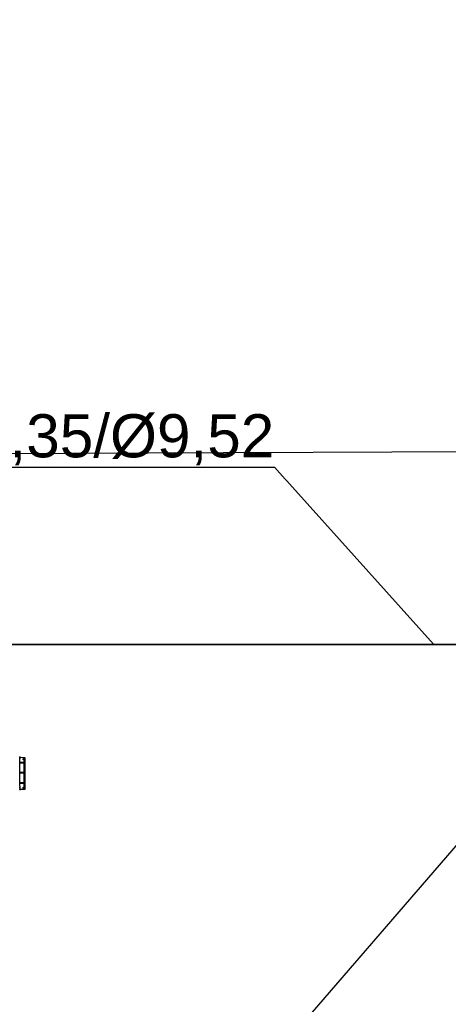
# Model space of a CAD drawing. Header units: millimetres. Extents: x -424979 to 718034, y -72486 to 344972.
# Tile 212 of 256: x 581742 to 584224, y 142422 to 148125. Entities that reach past the tile are written whole.
import ezdxf
from ezdxf import colors
from ezdxf.entities.mleader import LeaderData, LeaderLine
from ezdxf.math import Vec2, Vec3
from ezdxf.xclip import XClip

# ---------------------------------------------------------------- set-up
doc = ezdxf.new("R2010")
doc.units = ezdxf.units.MM
doc.header["$MEASUREMENT"] = 0
doc.header["$XCLIPFRAME"] = 0
for name, color, linetype, lineweight in [('IS_KLIM Opis_Średnice', 7, 'Continuous', 9), ('IS_KLIM_FREON', 6, 'GAS_LINE', 35), ('SKAN - RZUT_7_0_Nr_pióra__1', 7, 'Continuous', 13)]:
    doc.layers.add(name, color=color, linetype=linetype, lineweight=lineweight)
doc.layers.add('IS_KLIM_urządzenia', color=3, linetype='Continuous')
doc.layers.add('Rysunki i obrazki', color=7, linetype='Continuous')
doc.linetypes.add('GAS_LINE', pattern='A,12.7,-5.08,["GAS",Standard,S=2.54,R=0,X=-2.54,Y=-1.27],-6.35', length=24.13)
picture_1 = doc.add_image_def('image7.tif', size_in_pixel=(14115, 7016))

# ---------------------------------------------------------------- blocks, each defined once
blk = doc.blocks.new('Rysunek_7_7', base_point=(-247133.1, 120862.7))
at = {"layer": 'SKAN - RZUT_7_0_Nr_pióra__1', "color": 7, "lineweight": 13}
image = blk.add_image(picture_1, insert=(-306883.1, 91162.7), size_in_units=(119499.9, 59400), dxfattribs=at)
image.set_boundary_path([(-0.5, -0.5), (14114.5, 7015.5)])
blk = doc.blocks.new('G$CE471A013')
at = {"linetype": 'Continuous'}
for p, q in [((-69.78, 26.94), (-69.78, 33.55)), ((-69.73, 34.04), (-69.62, 34.04)), ((-69.66, 26.94), (-69.66, 33.35)), ((-69.66, 32.97), (-69.66, 33.35)), ((-69.62, 34.04), (-69.62, 34.04)), ((-69.59, 33.55), (-69.59, 32.97)), ((-69.57, 32.98), (-69.57, 33.55)), ((-69.36, 34.04), (-68.58, 34.05)), ((-68.53, 33.85), (-68.56, 33.85)), ((-68.53, 33.35), (-68.53, 34.25)), ((-68.53, 27.18), (-68.53, 33.35)), ((-69.65, 32.97), (-69.66, 32.97)), ((-69.66, 30.52), (-69.66, 32.82)), ((-69.65, 32.82), (-69.66, 32.82)), ((-69.58, 32.97), (-69.58, 32.98)), ((-69.58, 32.97), (-69.58, 32.82)), ((-69.57, 30.53), (-69.57, 32.82)), ((-68.53, 32.97), (-69.51, 32.97)), ((-68.53, 32.82), (-69.51, 32.82)), ((-68.55, 32.98), (-69.28, 32.98)), ((-69.64, 30.52), (-69.66, 30.52)), ((-69.66, 30.38), (-69.64, 30.38)), ((-69.66, 28.08), (-69.66, 30.38)), ((-69.58, 30.52), (-69.58, 30.53)), ((-69.58, 30.52), (-69.58, 30.38)), ((-69.58, 30.38), (-69.58, 30.38)), ((-69.57, 28.08), (-69.57, 30.38)), ((-68.53, 30.52), (-69.51, 30.52)), ((-68.53, 30.38), (-69.51, 30.38)), ((-68.55, 30.53), (-69.28, 30.53)), ((-68.55, 30.38), (-69.28, 30.37)), ((-69.62, 26.44), (-69.73, 26.44)), ((-69.73, 26.44), (-69.62, 26.44)), ((-69.66, 28.08), (-69.64, 28.08)), ((-69.66, 27.93), (-69.64, 27.93)), ((-69.66, 26.94), (-69.66, 27.93)), ((-69.58, 28.08), (-69.58, 27.93)), ((-69.58, 27.93), (-69.58, 27.93)), ((-69.57, 26.94), (-69.57, 27.93)), ((-68.53, 28.08), (-69.51, 28.08)), ((-68.53, 27.93), (-69.51, 27.93)), ((-68.58, 26.43), (-69.36, 26.44)), ((-68.58, 26.43), (-69.36, 26.44)), ((-69.28, 27.92), (-68.55, 27.93)), ((-68.56, 26.63), (-68.53, 26.63)), ((-68.53, 27.18), (-68.53, 26.28))]:
    blk.add_line(p, q, dxfattribs=at)
for centre, major_axis, ratio, start_param, end_param in [((-69.73, 33.99), (-0.05, 0), 1, 5.572775, 6.283185), ((-69.73, 33.99), (-0.05, 0), 1, 4.722432, 5.271942), ((-69.57, 33.54), (0, 0.7), 0.01995, 0.882039, 1.565858), ((-68.43, 34.25), (0.1, 0), 1, 2.168878, 3.141593), ((-69.63, 32.97), (0.05, 0.0002), 0.017455, 4.162534, 6.265658), ((-69.38, 32.98), (0.494, 0.002), 0.017455, 4.153807, 4.444433), ((-69.38, 32.83), (0.494, 0.002), 0.017455, 4.153807, 4.444433), ((-69.38, 32.98), (0.2, 0.001), 0.017455, 1.047121, 3.124066), ((-68.58, 32.98), (0.05, 0.0002), 0.017455, 6.283104, 7.330301), ((-69.63, 30.52), (0.05, 0.0002), 0.017455, 4.162534, 6.265658), ((-69.63, 30.38), (-0.05, 0.0002), 0.017455, 3.15913, 5.262255), ((-69.38, 30.53), (0.494, 0.002), 0.017455, 4.153807, 4.444433), ((-69.38, 30.38), (-0.494, 0.002), 0.017455, 4.980355, 5.270981), ((-69.38, 30.53), (0.2, 0.001), 0.017455, 1.047121, 3.124066), ((-69.38, 30.38), (-0.2, 0.001), 0.017455, 0.017538, 2.094482), ((-68.58, 30.53), (0.05, 0.0002), 0.017455, 6.283104, 7.330301), ((-68.58, 30.38), (-0.05, 0.0002), 0.017455, 2.094477, 3.141674), ((-69.73, 26.49), (-0.05, 0), 1, 0, 0.71037), ((-69.73, 26.49), (-0.05, 0), 1, 1.011256, 1.560766), ((-69.63, 27.93), (-0.05, 0.0002), 0.017455, 3.15913, 5.262255), ((-69.38, 28.07), (-0.494, 0.002), 0.017455, 4.980355, 5.270981), ((-69.38, 27.92), (-0.494, 0.002), 0.017455, 4.980355, 5.270981), ((-69.38, 27.93), (-0.2, 0.001), 0.017455, 0.017538, 2.094482), ((-68.58, 26.38), (-0.05, 0), 1, 3.141593, 4.702359), ((-68.58, 27.93), (-0.05, 0.0002), 0.017455, 2.094477, 3.141674), ((-68.43, 26.28), (-0.1, 0), 1, 0, 0.972715)]:
    blk.add_ellipse(centre, major_axis=major_axis, ratio=ratio, start_param=start_param, end_param=end_param, dxfattribs=at)
for points, degree in [([(-69.78, 33.55), (-69.78, 33.59), (-69.78, 33.68), (-69.78, 33.76), (-69.78, 33.83), (-69.78, 33.89), (-69.78, 33.94), (-69.78, 33.97), (-69.78, 33.99), (-69.78, 33.99)], 2), ([(-69.63, 34.04), (-69.63, 34.04), (-69.63, 34.04), (-69.62, 34.04)], 3), ([(-69.62, 34.04), (-69.62, 34.04)], 1), ([(-69.58, 33.99), (-69.58, 33.98), (-69.58, 33.96), (-69.58, 33.92), (-69.58, 33.87), (-69.58, 33.81), (-69.58, 33.74), (-69.58, 33.67), (-69.59, 33.59), (-69.59, 33.55)], 2), ([(-69.78, 26.49), (-69.78, 26.49), (-69.78, 26.51), (-69.78, 26.54), (-69.78, 26.59), (-69.78, 26.65), (-69.78, 26.73), (-69.78, 26.81), (-69.78, 26.89), (-69.78, 26.94)], 2), ([(-69.62, 26.44), (-69.62, 26.44), (-69.63, 26.45), (-69.63, 26.45)], 3), ([(-69.58, 26.94), (-69.58, 26.9), (-69.58, 26.82), (-69.58, 26.74), (-69.58, 26.67), (-69.58, 26.61), (-69.58, 26.56), (-69.58, 26.52), (-69.58, 26.5), (-69.57, 26.5)], 2)]:
    blk.add_open_spline(points, degree=degree, dxfattribs=at)
for points, knots in [([(-69.73, 34.04), (-69.74, 34.04), (-69.74, 34.04), (-69.76, 34.03), (-69.77, 34.02), (-69.77, 34.01), (-69.77, 34.01)], [0, 0, 0, 0, 0.240387, 0.490724, 0.746129, 1, 1, 1, 1]), ([(-69.73, 34.04), (-69.73, 34.04), (-69.74, 34.03), (-69.74, 34), (-69.74, 33.95), (-69.75, 33.87), (-69.75, 33.74), (-69.76, 33.61), (-69.76, 33.55)], [0, 0, 0, 0, 0.163877, 0.30578, 0.42579, 0.524061, 0.77284, 1, 1, 1, 1]), ([(-69.66, 33.55), (-69.66, 33.58), (-69.66, 33.64), (-69.66, 33.72), (-69.66, 33.8), (-69.65, 33.9), (-69.64, 34), (-69.64, 34.02), (-69.63, 34.04)], [0, 0, 0, 0, 0.113787, 0.231188, 0.353199, 0.480712, 0.706712, 1, 1, 1, 1]), ([(-69.62, 34.04), (-69.61, 34.04), (-69.57, 34.04), (-69.48, 34.04), (-69.42, 34.04), (-69.36, 34.04)], [0, 0, 0, 0, 0.5, 0.5, 1, 1, 1, 1]), ([(-69.36, 34.04), (-69.38, 34.04), (-69.43, 34.04), (-69.49, 34.03), (-69.54, 34.02), (-69.56, 34.01), (-69.57, 34), (-69.57, 34)], [0, 0, 0, 0, 0.208735, 0.500317, 0.75027, 0.886014, 1, 1, 1, 1]), ([(-69.36, 34.04), (-69.36, 34.04), (-69.35, 34.04), (-69.33, 34), (-69.32, 33.95), (-69.3, 33.88), (-69.28, 33.75), (-69.28, 33.61), (-69.28, 33.55)], [0, 0, 0, 0, 0.170313, 0.316827, 0.439664, 0.539052, 0.783475, 1, 1, 1, 1]), ([(-68.55, 33.55), (-68.55, 33.59), (-68.55, 33.65), (-68.56, 33.74), (-68.56, 33.83), (-68.56, 33.93), (-68.57, 34.03), (-68.57, 34.04), (-68.58, 34.05)], [0, 0, 0, 0, 0.110388, 0.22525, 0.346033, 0.473982, 0.692647, 1, 1, 1, 1]), ([(-69.77, 26.48), (-69.77, 26.47), (-69.77, 26.46), (-69.76, 26.45), (-69.74, 26.45), (-69.74, 26.45), (-69.73, 26.45)], [0, 0, 0, 0, 0.253869, 0.509276, 0.759614, 1, 1, 1, 1]), ([(-69.76, 26.94), (-69.76, 26.91), (-69.76, 26.84), (-69.75, 26.75), (-69.75, 26.66), (-69.75, 26.57), (-69.74, 26.47), (-69.73, 26.45), (-69.73, 26.44)], [0, 0, 0, 0, 0.112037, 0.228343, 0.350117, 0.478408, 0.69584, 1, 1, 1, 1]), ([(-69.63, 26.45), (-69.63, 26.45), (-69.64, 26.46), (-69.64, 26.5), (-69.65, 26.55), (-69.65, 26.63), (-69.66, 26.75), (-69.66, 26.88), (-69.66, 26.94)], [0, 0, 0, 0, 0.155708, 0.294413, 0.416247, 0.521413, 0.769796, 1, 1, 1, 1]), ([(-69.66, 26.94), (-69.66, 26.94), (-69.66, 26.94), (-69.66, 26.94), (-69.66, 26.94), (-69.66, 26.93), (-69.66, 26.93), (-69.66, 26.93), (-69.66, 26.93), (-69.66, 26.93), (-69.66, 26.93), (-69.66, 26.93), (-69.66, 26.93), (-69.66, 26.93), (-69.66, 26.93), (-69.66, 26.93), (-69.66, 26.93), (-69.66, 26.93), (-69.66, 26.93), (-69.66, 26.94), (-69.66, 26.94), (-69.66, 26.94), (-69.66, 26.94), (-69.66, 26.94)], [0, 0, 0, 0, 0.260232, 0.260232, 0.390152, 0.390152, 0.455589, 0.455589, 0.478138, 0.478138, 0.494719, 0.494719, 0.511416, 0.511416, 0.530341, 0.530341, 0.56043, 0.56043, 0.637843, 0.637843, 0.878219, 0.878219, 1, 1, 1, 1]), ([(-69.44, 26.44), (-69.47, 26.44), (-69.5, 26.44), (-69.57, 26.44), (-69.61, 26.44), (-69.62, 26.44)], [0, 0, 0, 0, 0.333624, 0.333624, 1, 1, 1, 1]), ([(-69.57, 26.49), (-69.57, 26.48), (-69.56, 26.48), (-69.53, 26.47), (-69.49, 26.45), (-69.42, 26.44), (-69.38, 26.44), (-69.36, 26.44)], [0, 0, 0, 0, 0.114672, 0.250015, 0.500029, 0.791569, 1, 1, 1, 1]), ([(-69.28, 26.94), (-69.28, 26.91), (-69.28, 26.84), (-69.28, 26.75), (-69.29, 26.66), (-69.3, 26.56), (-69.33, 26.47), (-69.35, 26.45), (-69.36, 26.44)], [0, 0, 0, 0, 0.106421, 0.217828, 0.336261, 0.463423, 0.684856, 1, 1, 1, 1]), ([(-68.58, 26.43), (-68.58, 26.44), (-68.57, 26.44), (-68.57, 26.48), (-68.56, 26.52), (-68.56, 26.6), (-68.55, 26.73), (-68.55, 26.87), (-68.55, 26.93)], [0, 0, 0, 0, 0.165725, 0.30897, 0.429832, 0.528492, 0.775962, 1, 1, 1, 1])]:
    blk.add_open_spline(points, degree=3, knots=knots, dxfattribs=at)

msp = doc.modelspace()

# ---------------------------------------------------------------- linework, layer by layer
at = {"layer": 'IS_KLIM_FREON', "lineweight": 35, "ltscale": 0.4}
msp.add_lwpolyline([(581159.4, 143914.3), (581159.4, 144505.1), (585502.3, 144505.1), (585502.3, 145158)], dxfattribs=at)

# ---------------------------------------------------------------- block references
at = {"layer": 'IS_KLIM_urządzenia', "xscale": -24, "yscale": 24, "zscale": 24}
msp.add_blockref('G$CE471A013', (580098.5, 143033.5), dxfattribs=at)
at = {"layer": 'Rysunki i obrazki', "color": 151, "linetype": 'Continuous', "lineweight": 20, "true_color": 0x80c2ff}
ref = msp.add_blockref('Rysunek_7_7', (578150.8, 164030.1), dxfattribs=at)
XClip(ref).set_block_clipping_path([(-306883.0907464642, 91162.6626359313), (-187383.1463020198, 150562.679302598)])

# ---------------------------------------------------------------- next in the draw order: leaders
at = {"layer": 'IS_KLIM Opis_Średnice', "ltscale": 30}
ml = msp.add_multileader_mtext('Standard', dxfattribs=at)
ml.set_content('{\\fArial|b0|i0|c238|p0;%%C6,35/%%C9,52}', color=256)
ml.set_leader_properties()
ml.build(insert=Vec2(0, 0))
ml.multileader.update_dxf_attribs({"text_left_attachment_type": 5, "text_right_attachment_type": 5, "dogleg_length": 0.8})
ctx = ml.context
ctx.base_point, ctx.char_height, ctx.plane_origin = Vec3(581247.4, 145531.2), 250, Vec3(591181.3, 144364.8)
ctx.left_attachment, ctx.right_attachment, ctx.text_align_type = 5, 5, 2
notes = []
notes.append((ctx, [(0, (1, 1, 0), (583219.5, 145531.2), (-1, 0), 0.8, [(0, [(584140.5, 144505.1)], 256, [])])]))
ctx.mtext.insert, ctx.mtext.alignment, ctx.mtext.flow_direction = Vec3(583216.7, 145839.8), 3, 5
ctx.mtext.has_bg_fill, ctx.mtext.bg_color, ctx.mtext.bg_scale_factor, ctx.mtext.bg_transparency, ctx.mtext.use_window_bg_color = 1, -939524096, 1.5, 0, 1
ml = msp.add_multileader_mtext('Standard', dxfattribs=at)
ml.set_content('{\\fArial|b0|i0|c238|p0;Zaleca się montaż nawietrzaków okiennych.}', color=256)
ml.set_leader_properties()
ml.build(insert=Vec2(0, 0))
ml.multileader.update_dxf_attribs({"text_left_attachment_type": 6, "text_right_attachment_type": 6, "dogleg_length": 0.8})
ctx = ml.context
ctx.base_point, ctx.char_height, ctx.plane_origin = Vec3(578994.6, 141681), 250, Vec3(582901.1, 142247.5)
ctx.left_attachment, ctx.right_attachment = 6, 6
notes.append((ctx, [(1, (1, 1, 0), (582835.7, 141681), (-1, 0), 8, [(0, [(584797.9, 143954.6)], 0, [])])]))
ctx.mtext.insert, ctx.mtext.width, ctx.mtext.flow_direction = Vec3(578996.6, 142004.5), 3856.578, 5
ctx.mtext.has_bg_fill, ctx.mtext.bg_color, ctx.mtext.bg_scale_factor, ctx.mtext.bg_transparency, ctx.mtext.use_window_bg_color = 1, -939524096, 1.5, 0, 1
for ctx, leaders in notes:
    for number, flags, end, landing, length, lines in leaders:
        leader = LeaderData()
        leader.index, (leader.has_last_leader_line, leader.has_dogleg_vector, leader.attachment_direction) = number, flags
        leader.last_leader_point, leader.dogleg_vector, leader.dogleg_length = Vec3(end), Vec3(landing), length
        for number, points, colour, breaks in lines:
            line = LeaderLine()
            line.index, line.vertices, line.color, line.breaks = number, Vec3.list(points), colors.encode_raw_color(colour), breaks
            leader.lines.append(line)
        ctx.leaders.append(leader)

# ---------------------------------------------------------------- next in the draw order: leaders
ml = msp.add_multileader_mtext('Standard', dxfattribs=at)
ml.set_content('{\\fArial|b0|i0|c238|p0;\\C7;Odprowadzenie skroplin (przewód tłoczny) od klimatyzatora zastosować pompkę skroplin. W związku z brakiiem w pobliżu istenijącego pionu kanalizacyji sanitarnej skropliny z klimatyzacji zaleca się odprowadzić na zewnątrz budynku. W tym celu należy zamontować rurę odpływową, która skieruje wodę do rynny lub specjalnego zbiornika. Należy pamiętać o regularnym opróżnianiu zbiornika, aby zapobiec jego przepełnieniu. Ustalić bezpośrednio z Inwestrem podczas  robót budowlanych.  }', color=256)
ml.set_leader_properties()
ml.build(insert=Vec2(0, 0))
ml.multileader.update_dxf_attribs({"text_left_attachment_type": 6, "text_right_attachment_type": 6, "dogleg_length": 0.36})
ctx = ml.context
ctx.base_point, ctx.char_height, ctx.plane_origin, ctx.plane_y_axis = Vec3(565999, 150053.4), 250, Vec3(577886.2, 157161.8), Vec3(0, -1)
ctx.left_attachment, ctx.right_attachment = 6, 6
notes = []
notes.append((ctx, [(0, (1, 1, 0), (576991.3, 150053.4), (-1, 0), 0.36, [(1, [(584779.2, 145623), (579814.8, 145603.5)], 256, [])])]))
ctx.mtext.insert, ctx.mtext.width, ctx.mtext.flow_direction = Vec3(566001, 150376.9), 11099.971, 5
ctx.mtext.has_bg_fill, ctx.mtext.bg_color, ctx.mtext.bg_scale_factor, ctx.mtext.bg_transparency, ctx.mtext.use_window_bg_color = 1, -939524096, 1.5, 0, 1
for ctx, leaders in notes:
    for number, flags, end, landing, length, lines in leaders:
        leader = LeaderData()
        leader.index, (leader.has_last_leader_line, leader.has_dogleg_vector, leader.attachment_direction) = number, flags
        leader.last_leader_point, leader.dogleg_vector, leader.dogleg_length = Vec3(end), Vec3(landing), length
        for number, points, colour, breaks in lines:
            line = LeaderLine()
            line.index, line.vertices, line.color, line.breaks = number, Vec3.list(points), colors.encode_raw_color(colour), breaks
            leader.lines.append(line)
        ctx.leaders.append(leader)

doc.saveas('drawing.dxf')
